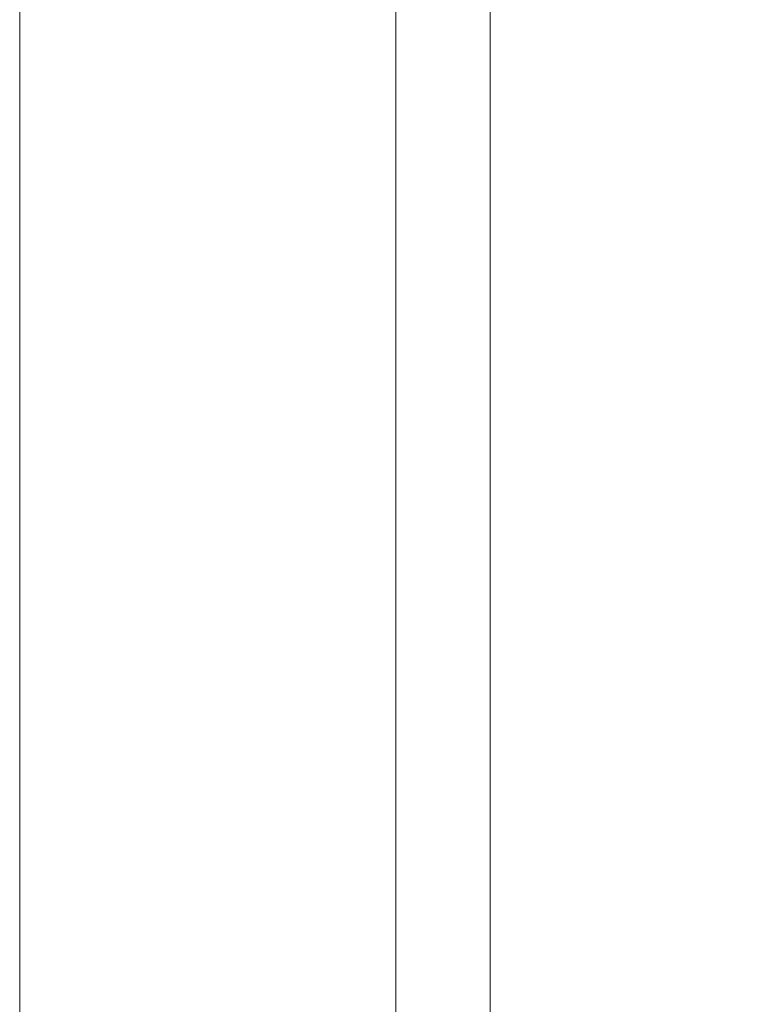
# Model space of a CAD drawing. Header units: inches. Extents: x -434 to -309, y 19 to 75.
# Tile 2 of 256: x -433.51 to -431.55, y 21.44 to 24.06. Entities that reach past the tile are written whole.
import ezdxf

# ---------------------------------------------------------------- set-up
doc = ezdxf.new("R2010")
doc.units = ezdxf.units.IN
doc.header["$MEASUREMENT"] = 0
doc.layers.add('A-FLOR-STRS', color=2, linetype='Continuous', lineweight=9)

# ---------------------------------------------------------------- blocks, each defined once
blk = doc.blocks.new('Stair - Stairs-902674-_3D_')
at = {"layer": 'A-FLOR-STRS'}
mesh = blk.add_polyface(dxfattribs=at)
corners = [(-419.5081, 75.0116, 5.2174), (-433.5081, 75.0116, 5.2174), (-433.5081, 19.0116, 5.2174), (-419.5081, 19.0116, 5.2174)]
mesh.append_faces([[corners[k] for k in face] for face in [(2, 3, 0, 1)]])
mesh = blk.add_polyface(dxfattribs=at)
corners = [(-419.5081, 75.0116, 3.2174), (-419.5081, 19.0116, 3.2174), (-433.5081, 19.0116, 3.2174), (-433.5081, 75.0116, 3.2174)]
mesh.append_faces([[corners[k] for k in face] for face in [(2, 3, 0, 1)]])
mesh = blk.add_polyface(dxfattribs=at)
corners = [(-433.5081, 19.0116, 5.2174), (-433.5081, 75.0116, 5.2174), (-433.5081, 75.0116, 3.2174), (-433.5081, 19.0116, 3.2174)]
mesh.append_faces([[corners[k] for k in face] for face in [(0, 1, 2, 3)]])
mesh = blk.add_polyface(dxfattribs=at)
corners = [(-432.5082, 19.0116), (-432.5082, 19.0116, 3.2174), (-432.5082, 75.0116, 3.2174), (-432.5082, 75.0116)]
mesh.append_faces([[corners[k] for k in face] for face in [(0, 1, 2, 3)]])
mesh = blk.add_polyface(dxfattribs=at)
corners = [(-432.2581, 19.0116), (-432.5082, 19.0116), (-432.5082, 75.0116), (-432.2581, 75.0116)]
mesh.append_faces([[corners[k] for k in face] for face in [(0, 1, 2, 3)]])
mesh = blk.add_polyface(dxfattribs=at)
corners = [(-432.5082, 19.0116, 3.2174), (-432.2581, 19.0116, 3.2174), (-432.2581, 75.0116, 3.2174), (-432.5082, 75.0116, 3.2174)]
mesh.append_faces([[corners[k] for k in face] for face in [(0, 1, 2, 3)]])
mesh = blk.add_polyface(dxfattribs=at)
corners = [(-432.2581, 19.0116, 3.2174), (-432.2581, 19.0116), (-432.2581, 75.0116), (-432.2581, 75.0116, 3.2174)]
mesh.append_faces([[corners[k] for k in face] for face in [(0, 1, 2, 3)]])

msp = doc.modelspace()

# ---------------------------------------------------------------- block references
at = {"layer": 'A-FLOR-STRS'}
msp.add_blockref('Stair - Stairs-902674-_3D_', (0, 0), dxfattribs=at)

doc.saveas('drawing.dxf')
